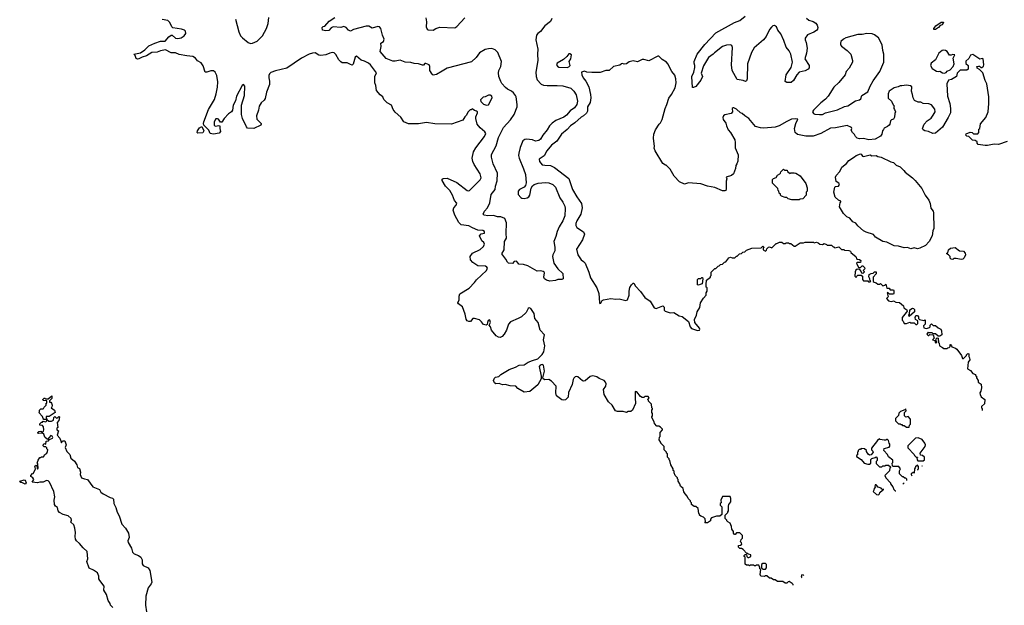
# Model space of a CAD drawing. Extents: x 1863118 to 1989590, y 394482 to 532474.
# Tile 29 of 215: x 1967740 to 1979657, y 426293 to 433381. Entities that reach past the tile are written whole.
import ezdxf

# ---------------------------------------------------------------- set-up
doc = ezdxf.new("R2010")
doc.units = 0

msp = doc.modelspace()

# ---------------------------------------------------------------- linework, layer by layer
at = {"layer": '0CON20XD'}
for points in [[(1972038, 432652), (1972038, 432692), (1972057, 432737), (1971987, 432835), (1971962, 432855), (1971915, 432880), (1971872, 432892), (1971815, 432938), (1971802, 432928), (1971776, 432844), (1971765, 432832), (1971745, 432837), (1971705, 432859), (1971645, 432860), (1971625, 432870), (1971604, 432894), (1971565, 432961), (1971545, 432978), (1971525, 432982), (1971495, 432976), (1971445, 432954), (1971385, 432946), (1971361, 432951), (1971315, 432978), (1971285, 432977), (1971245, 432963), (1971150, 432915), (1970975, 432793), (1970837, 432763), (1970780, 432740), (1970764, 432726), (1970754, 432705), (1970754, 432675), (1970764, 432636), (1970764, 432595), (1970726, 432505), (1970710, 432425), (1970697, 432405), (1970662, 432375), (1970637, 432335), (1970629, 432285), (1970606, 432216), (1970611, 432175), (1970662, 432125), (1970664, 432115), (1970657, 432103), (1970575, 432065), (1970499, 432069), (1970484, 432084), (1970437, 432185), (1970425, 432235), (1970425, 432345), (1970459, 432465), (1970463, 432575), (1970447, 432597), (1970433, 432585), (1970366, 432455), (1970352, 432398), (1970324, 432345), (1970316, 432284), (1970302, 432265), (1970269, 432241), (1970214, 432186), (1970185, 432140), (1970171, 432141), (1970146, 432176), (1970135, 432182), (1970115, 432180), (1970093, 432145), (1970092, 432105), (1970100, 432095), (1970115, 432092), (1970145, 432102), (1970162, 432095), (1970162, 432065), (1970171, 432029), (1970154, 432006), (1970085, 431994), (1970044, 432004), (1970029, 432045), (1969970, 432105), (1969963, 432125), (1969969, 432145), (1970027, 432293), (1970096, 432415), (1970120, 432485), (1970134, 432565), (1970138, 432628), (1970127, 432705), (1970106, 432746), (1970085, 432761), (1970055, 432763), (1970005, 432746), (1969985, 432747), (1969961, 432821), (1969935, 432859), (1969893, 432883), (1969869, 432915), (1969836, 432935), (1969765, 432945), (1969670, 432960), (1969625, 432981), (1969575, 432978), (1969504, 433014), (1969445, 433004), (1969405, 432989), (1969338, 432982), (1969275, 432942), (1969221, 432929), (1969183, 432905), (1969165, 432901), (1969150, 432910), (1969137, 432947), (1969120, 432965), (1969201, 432979), (1969254, 433016), (1969305, 433066), (1969375, 433098), (1969445, 433122), (1969500, 433120), (1969545, 433173), (1969575, 433192), (1969585, 433192), (1969625, 433158), (1969655, 433152), (1969695, 433161), (1969731, 433185), (1969749, 433215), (1969745, 433241), (1969735, 433253), (1969697, 433267), (1969594, 433284), (1969581, 433295), (1969557, 433345), (1969535, 433369), (1969464, 433384)], [(1970351, 433385), (1970394, 433234), (1970414, 433185), (1970435, 433161), (1970506, 433106), (1970534, 433094), (1970556, 433096), (1970615, 433121), (1970679, 433185), (1970727, 433275), (1970747, 433335), (1970756, 433406)], [(1973836, 431574), (1973862, 431505), (1973871, 431405), (1973862, 431375), (1973846, 431355), (1973790, 431325), (1973774, 431306), (1973775, 431265), (1973805, 431229), (1973819, 431219), (1973845, 431215), (1973884, 431226), (1973903, 431237), (1973914, 431255), (1973930, 431340), (1973945, 431369), (1973965, 431385), (1974015, 431402), (1974105, 431410), (1974145, 431407), (1974191, 431385), (1974225, 431355), (1974278, 431225), (1974315, 431174), (1974339, 431125), (1974344, 431095), (1974340, 431005), (1974315, 430945), (1974271, 430875), (1974244, 430816), (1974230, 430755), (1974206, 430696), (1974216, 430626), (1974219, 430585), (1974192, 430535), (1974188, 430515), (1974203, 430435), (1974255, 430365), (1974315, 430307), (1974316, 430245), (1974303, 430237), (1974255, 430236), (1974225, 430224), (1974155, 430215), (1974115, 430230), (1974094, 430245), (1974085, 430265), (1974090, 430315), (1974086, 430326), (1974075, 430332), (1974045, 430340), (1974005, 430339), (1973890, 430400), (1973836, 430416), (1973783, 430423), (1973772, 430432), (1973755, 430459), (1973724, 430455), (1973705, 430430), (1973655, 430435), (1973645, 430444), (1973623, 430483), (1973575, 430545), (1973604, 430596), (1973608, 430695), (1973631, 430735), (1973629, 430791), (1973633, 430923), (1973610, 430975), (1973565, 430995), (1973525, 430996), (1973475, 431011), (1973405, 431007), (1973363, 431015), (1973350, 431025), (1973365, 431065), (1973402, 431105), (1973431, 431165), (1973448, 431265), (1973496, 431324), (1973497, 431365), (1973521, 431431), (1973522, 431525), (1973470, 431635), (1973451, 431715), (1973451, 431749), (1973505, 431854), (1973537, 431953), (1973597, 432075), (1973680, 432170), (1973723, 432235), (1973760, 432325), (1973761, 432355), (1973749, 432445), (1973741, 432465), (1973715, 432496), (1973694, 432515), (1973645, 432539), (1973619, 432559), (1973575, 432607), (1973562, 432632), (1973540, 432695), (1973536, 432736), (1973540, 432765), (1973562, 432815), (1973570, 432875), (1973528, 432985), (1973496, 433016), (1973455, 433031), (1973415, 433029), (1973375, 433019), (1973305, 432981), (1973266, 432924), (1973208, 432872), (1972915, 432794), (1972852, 432758), (1972783, 432717), (1972745, 432710), (1972731, 432721), (1972703, 432765), (1972704, 432815), (1972698, 432835), (1972655, 432852), (1972645, 432850), (1972629, 432831), (1972615, 432831), (1972565, 432846), (1972515, 432850), (1972475, 432862), (1972405, 432865), (1972345, 432889), (1972285, 432878), (1972255, 432880), (1972175, 432909), (1972102, 432995), (1972115, 433055), (1972110, 433095), (1972142, 433118), (1972153, 433145), (1972131, 433195), (1972110, 433275), (1972095, 433295), (1972075, 433298), (1972005, 433277), (1971965, 433302), (1971935, 433301), (1971780, 433260), (1971745, 433241), (1971719, 433255), (1971690, 433285), (1971665, 433300), (1971625, 433288), (1971535, 433296), (1971508, 433282), (1971480, 433250), (1971445, 433244), (1971404, 433254), (1971400, 433285), (1971413, 433297), (1971435, 433302), (1971487, 433363), (1971555, 433406)], [(1972657, 433405), (1972665, 433355), (1972658, 433295), (1972673, 433265), (1972685, 433257), (1972745, 433253), (1972775, 433272), (1972825, 433290), (1973005, 433283), (1973032, 433298), (1973126, 433404)], [(1974182, 433395), (1974163, 433357), (1974096, 433305), (1974043, 433237), (1974012, 433215), (1973997, 433195), (1973986, 433135), (1974013, 433025), (1974007, 432963), (1974010, 432885), (1973986, 432746), (1973991, 432695), (1974005, 432654), (1974052, 432602), (1974079, 432589), (1974125, 432585), (1974245, 432585), (1974315, 432579), (1974410, 432550), (1974448, 432515), (1974475, 432472), (1974491, 432395), (1974485, 432355), (1974457, 432313), (1974403, 432277), (1974359, 432225), (1974325, 432202), (1974229, 432161), (1974185, 432129), (1974154, 432096), (1974124, 432046), (1974072, 431985), (1974045, 431935), (1974025, 431918), (1973985, 431910), (1973945, 431925), (1973875, 431934), (1973855, 431930), (1973831, 431915), (1973798, 431835), (1973780, 431765), (1973779, 431735), (1973786, 431704), (1973836, 431574)], [(1977265, 433401), (1977290, 433375), (1977345, 433359), (1977375, 433340), (1977392, 433315), (1977399, 433285), (1977396, 433265), (1977385, 433251), (1977351, 433229), (1977275, 433196), (1977245, 433155), (1977246, 433135), (1977260, 433105), (1977270, 433035), (1977265, 432975), (1977241, 432905), (1977294, 432825), (1977295, 432798), (1977285, 432780), (1977245, 432760), (1977175, 432745), (1977146, 432715), (1977104, 432645), (1977078, 432622), (1977025, 432620), (1977005, 432632), (1977018, 432712), (1977078, 432802), (1977093, 432865), (1977075, 432965), (1977055, 433002), (1977017, 433047), (1976987, 433127), (1976951, 433211), (1976917, 433255), (1976900, 433295), (1976875, 433312), (1976855, 433307), (1976838, 433292), (1976815, 433262), (1976773, 433177), (1976741, 433135), (1976631, 433039), (1976596, 432985), (1976551, 432845), (1976544, 432666), (1976535, 432639), (1976525, 432634), (1976495, 432646), (1976422, 432655), (1976362, 432765), (1976355, 432835), (1976368, 433045), (1976360, 433070), (1976345, 433077), (1976295, 433074), (1976245, 433058), (1976149, 432981), (1976135, 432965), (1976077, 432925), (1976017, 432823), (1975990, 432735), (1976004, 432694), (1975985, 432648), (1975925, 432573), (1975895, 432558), (1975885, 432560), (1975875, 432695), (1975898, 432745), (1975910, 432800), (1975911, 432825), (1975902, 432855), (1975905, 432876), (1975938, 432965), (1976031, 433079), (1976165, 433220), (1976393, 433347), (1976455, 433372), (1976519, 433425)], [(1978825, 433261), (1978805, 433262), (1978803, 433275), (1978827, 433305), (1978895, 433350), (1978920, 433350), (1978922, 433345), (1978905, 433320), (1978881, 433309), (1978861, 433285), (1978825, 433261)], [(1977422, 432232), (1977455, 432235), (1977495, 432254), (1977640, 432290), (1977725, 432329), (1977765, 432337), (1977855, 432400), (1977905, 432410), (1977919, 432421), (1977933, 432465), (1978005, 432507), (1978034, 432575), (1978071, 432639), (1978150, 432755), (1978200, 432865), (1978200, 432965), (1978187, 433007), (1978178, 433078), (1978135, 433160), (1978085, 433199), (1978058, 433208), (1977995, 433212), (1977935, 433202), (1977885, 433202), (1977738, 433162), (1977709, 433145), (1977680, 433115), (1977674, 433095), (1977676, 433076), (1977685, 433061), (1977757, 433007), (1977801, 432965), (1977821, 432885), (1977819, 432865), (1977780, 432795), (1977745, 432755), (1977731, 432715), (1977655, 432622), (1977595, 432562), (1977525, 432454), (1977492, 432418), (1977436, 432375), (1977348, 432285), (1977337, 432265), (1977346, 432246), (1977365, 432239), (1977422, 432232)], [(1979690, 431905), (1979588, 431872), (1979536, 431874), (1979455, 431858), (1979425, 431858), (1979342, 431872), (1979330, 431885), (1979328, 431908), (1979315, 431910), (1979305, 431920), (1979272, 431922), (1979228, 431968), (1979205, 431970), (1979192, 431982), (1979195, 432000), (1979245, 432020), (1979267, 432017), (1979285, 432000), (1979335, 432000), (1979350, 432015), (1979350, 432055), (1979360, 432065), (1979368, 432122), (1979432, 432195), (1979462, 432265), (1979470, 432365), (1979470, 432445), (1979446, 432606), (1979427, 432645), (1979397, 432737), (1979358, 432778), (1979330, 432795), (1979330, 432805), (1979320, 432815), (1979345, 432820), (1979357, 432817), (1979375, 432800), (1979385, 432800), (1979405, 432820), (1979410, 432835), (1979400, 432905), (1979395, 432910), (1979363, 432903), (1979275, 432960), (1979250, 432950), (1979229, 432911), (1979193, 432877), (1979192, 432852), (1979220, 432825), (1979218, 432782), (1979205, 432770), (1979125, 432770), (1979088, 432735), (1979077, 432695), (1979020, 432655), (1978982, 432648), (1978960, 432605), (1978970, 432455), (1978998, 432365), (1979006, 432305), (1979004, 432255), (1978978, 432195), (1978909, 432081), (1978825, 432008), (1978794, 432004), (1978738, 432028), (1978696, 432036), (1978677, 432047), (1978668, 432065), (1978689, 432115), (1978724, 432156), (1978770, 432190), (1978795, 432224), (1978819, 432265), (1978815, 432296), (1978775, 432350), (1978745, 432363), (1978675, 432367), (1978645, 432383), (1978615, 432384), (1978571, 432401), (1978554, 432434), (1978548, 432475), (1978532, 432515), (1978533, 432537), (1978540, 432545), (1978538, 432568), (1978522, 432582), (1978475, 432589), (1978415, 432580), (1978395, 432582), (1978374, 432566), (1978324, 432555), (1978264, 432516), (1978252, 432485), (1978251, 432431), (1978292, 432395), (1978312, 432352), (1978330, 432335), (1978320, 432325), (1978320, 432305), (1978330, 432295), (1978340, 432265), (1978332, 432245), (1978329, 432201), (1978315, 432178), (1978292, 432168), (1978278, 432155), (1978272, 432118), (1978262, 432105), (1978244, 432086), (1978205, 432066), (1978195, 432053), (1978184, 432035), (1978176, 431995), (1978160, 431970), (1978095, 431936), (1978016, 431926), (1977955, 431943), (1977905, 431937), (1977876, 431946), (1977858, 431965), (1977845, 431990), (1977818, 432015), (1977802, 432045), (1977810, 432065), (1977806, 432076), (1977755, 432100), (1977615, 432073), (1977555, 432069), (1977435, 432002), (1977345, 431972), (1977255, 431969), (1977155, 431990), (1977124, 432014), (1977117, 432065), (1977134, 432126), (1977160, 432175), (1977125, 432182), (1977082, 432175), (1977025, 432149), (1976933, 432095), (1976885, 432081), (1976745, 432068), (1976705, 432071), (1976645, 432086), (1976566, 432185), (1976515, 432216), (1976486, 432245), (1976464, 432254), (1976415, 432296), (1976385, 432313), (1976375, 432312), (1976362, 432305), (1976367, 432265), (1976352, 432245), (1976275, 432230), (1976257, 432215), (1976249, 432195), (1976255, 432172), (1976288, 432128), (1976294, 432094), (1976315, 432048), (1976344, 432014), (1976394, 431925), (1976400, 431895), (1976401, 431831), (1976437, 431745), (1976433, 431667), (1976420, 431635), (1976408, 431615), (1976402, 431578), (1976378, 431515), (1976354, 431496), (1976292, 431475), (1976297, 431455), (1976290, 431425), (1976292, 431335), (1976287, 431315), (1976275, 431308), (1976245, 431309), (1976155, 431351), (1976065, 431364), (1975985, 431394), (1975835, 431406), (1975785, 431391), (1975725, 431420), (1975663, 431485), (1975613, 431573), (1975565, 431620), (1975555, 431620), (1975525, 431640), (1975433, 431793), (1975420, 431825), (1975422, 431845), (1975410, 431945), (1975414, 431996), (1975434, 432046), (1975478, 432115), (1975496, 432134), (1975516, 432174), (1975551, 432305), (1975574, 432356), (1975595, 432432), (1975629, 432475), (1975672, 432555), (1975684, 432615), (1975680, 432665), (1975670, 432710), (1975633, 432755), (1975585, 432848), (1975568, 432865), (1975515, 432898), (1975475, 432938), (1975465, 432938), (1975355, 432882), (1975295, 432900), (1975275, 432900), (1975218, 432872), (1975165, 432882), (1975118, 432872), (1975085, 432848), (1975055, 432842), (1975035, 432850), (1975025, 432848), (1975005, 432832), (1974926, 432814), (1974875, 432767), (1974835, 432767), (1974765, 432741), (1974665, 432740), (1974605, 432747), (1974575, 432758), (1974540, 432745), (1974543, 432715), (1974561, 432675), (1974592, 432635), (1974627, 432567), (1974650, 432475), (1974653, 432435), (1974643, 432377), (1974613, 432325), (1974614, 432275), (1974602, 432248), (1974565, 432215), (1974535, 432200), (1974458, 432132), (1974405, 432095), (1974365, 432052), (1974297, 431995), (1974241, 431909), (1974175, 431861), (1974119, 431795), (1974086, 431734), (1974029, 431691), (1974033, 431663), (1974065, 431626), (1974095, 431618), (1974164, 431614), (1974215, 431593), (1974385, 431459), (1974432, 431325), (1974485, 431236), (1974540, 431155), (1974549, 431105), (1974532, 431025), (1974485, 430945), (1974472, 430915), (1974470, 430890), (1974485, 430864), (1974564, 430815), (1974577, 430785), (1974552, 430715), (1974478, 430605), (1974496, 430535), (1974534, 430475), (1974565, 430454), (1974583, 430433), (1974630, 430325), (1974648, 430255), (1974726, 430135), (1974750, 430065), (1974757, 429957), (1974762, 429945), (1974775, 429948), (1974789, 429981), (1974808, 429992), (1974895, 430005), (1974955, 429998), (1974995, 430001), (1975075, 429982), (1975095, 429989), (1975118, 430045), (1975118, 430095), (1975125, 430140), (1975145, 430170), (1975165, 430190), (1975175, 430190), (1975194, 430154), (1975255, 430090), (1975307, 430017), (1975372, 429972), (1975418, 429895), (1975445, 429886), (1975525, 429918), (1975542, 429902), (1975542, 429865), (1975554, 429854), (1975612, 429832), (1975656, 429836), (1975720, 429795), (1975757, 429787), (1975835, 429728), (1975857, 429665), (1975872, 429645), (1975945, 429620), (1975967, 429623), (1975972, 429635), (1975967, 429647), (1975910, 429715), (1975908, 429752), (1975932, 429805), (1975940, 429845), (1975972, 429898), (1975982, 429955), (1976015, 430010), (1976050, 430045), (1976050, 430075), (1976060, 430095), (1976060, 430135), (1976050, 430145), (1976048, 430175), (1976051, 430229), (1976100, 430265), (1976100, 430275), (1976110, 430285), (1976110, 430325), (1976155, 430370), (1976165, 430370), (1976178, 430382)], [(1974365, 432802), (1974385, 432810), (1974402, 432828), (1974392, 432875), (1974410, 432905), (1974418, 432955), (1974399, 432969), (1974385, 432966), (1974364, 432936), (1974322, 432898), (1974245, 432856), (1974239, 432835), (1974248, 432818), (1974267, 432807), (1974365, 432802)], [(1978935, 432732), (1978955, 432742), (1978965, 432758), (1979002, 432775), (1979038, 432815), (1979050, 432845), (1979040, 432915), (1979058, 432955), (1979035, 432960), (1979015, 432952), (1978995, 432953), (1978967, 432995), (1978945, 433008), (1978925, 433010), (1978904, 433006), (1978866, 432974), (1978824, 432895), (1978774, 432855), (1978763, 432825), (1978785, 432790), (1978835, 432759), (1978865, 432752), (1978877, 432757), (1978908, 432738), (1978935, 432732)], [(1977103, 426535), (1977100, 426545), (1977088, 426558), (1977055, 426580), (1977042, 426578), (1977025, 426560), (1977005, 426560), (1976975, 426580), (1976913, 426583), (1976885, 426600), (1976865, 426600), (1976835, 426620), (1976815, 426620), (1976785, 426650), (1976765, 426650), (1976755, 426640), (1976710, 426645), (1976702, 426665), (1976710, 426725), (1976700, 426735), (1976700, 426755), (1976690, 426765), (1976688, 426778), (1976655, 426780), (1976645, 426770), (1976635, 426770), (1976625, 426780), (1976585, 426780), (1976575, 426770), (1976565, 426780), (1976535, 426780), (1976522, 426792), (1976520, 426875), (1976510, 426885), (1976510, 426895), (1976522, 426908), (1976535, 426910), (1976542, 426882), (1976555, 426870), (1976565, 426870), (1976590, 426885), (1976590, 426905), (1976562, 426912), (1976555, 426920), (1976542, 426922), (1976495, 426970), (1976475, 426980), (1976455, 426980), (1976440, 426995), (1976442, 427018), (1976465, 427020), (1976480, 427035), (1976478, 427048), (1976460, 427065), (1976470, 427075), (1976472, 427088), (1976490, 427105), (1976488, 427138), (1976455, 427170), (1976415, 427170), (1976398, 427152), (1976392, 427152), (1976380, 427165), (1976380, 427185), (1976360, 427215), (1976357, 427247), (1976338, 427288), (1976310, 427305), (1976300, 427315), (1976300, 427325), (1976280, 427345), (1976280, 427385), (1976310, 427415), (1976310, 427425), (1976320, 427435), (1976318, 427495), (1976322, 427515), (1976348, 427545), (1976348, 427585), (1976338, 427608), (1976245, 427610), (1976228, 427565), (1976230, 427535), (1976220, 427525), (1976220, 427505), (1976240, 427485), (1976238, 427392), (1976215, 427370), (1976175, 427370), (1976115, 427350), (1976100, 427335), (1976100, 427315), (1976065, 427290), (1976032, 427292), (1976040, 427305), (1976038, 427338), (1976018, 427358), (1975985, 427370), (1975970, 427385), (1975970, 427395), (1975960, 427405), (1975950, 427465), (1975925, 427490), (1975905, 427490), (1975870, 427515), (1975870, 427535), (1975860, 427545), (1975858, 427558), (1975830, 427585), (1975820, 427615), (1975793, 427643), (1975778, 427668), (1975770, 427705), (1975740, 427735), (1975730, 427765), (1975710, 427795), (1975710, 427815), (1975700, 427825), (1975700, 427835), (1975673, 427863), (1975660, 427895), (1975660, 427915), (1975650, 427925), (1975650, 427945), (1975620, 427995), (1975610, 428045), (1975600, 428055), (1975600, 428065), (1975580, 428085), (1975580, 428125), (1975570, 428135), (1975570, 428145), (1975540, 428175), (1975540, 428215), (1975500, 428255), (1975500, 428265), (1975480, 428295), (1975483, 428327), (1975490, 428335), (1975490, 428385), (1975520, 428415), (1975520, 428425), (1975495, 428450), (1975475, 428460), (1975452, 428462), (1975422, 428492), (1975420, 428515), (1975390, 428565), (1975390, 428575), (1975400, 428585), (1975400, 428615), (1975390, 428625), (1975390, 428655), (1975400, 428665), (1975400, 428675), (1975390, 428685), (1975388, 428728), (1975352, 428762), (1975350, 428775), (1975340, 428785), (1975360, 428805), (1975345, 428820), (1975305, 428820), (1975295, 428810), (1975275, 428810), (1975255, 428820), (1975210, 428875), (1975195, 428880), (1975190, 428875), (1975188, 428805), (1975193, 428737), (1975158, 428655), (1975135, 428638), (1975105, 428637), (1975085, 428628), (1975045, 428637), (1974975, 428638), (1974953, 428645), (1974910, 428715), (1974867, 428755), (1974816, 428845), (1974807, 428905), (1974836, 428945), (1974840, 428975), (1974832, 428995), (1974815, 429015), (1974755, 429037), (1974725, 429057), (1974675, 429072), (1974645, 429062), (1974585, 429011), (1974565, 429004), (1974550, 429010), (1974495, 429060), (1974485, 429064), (1974465, 429058), (1974447, 429043), (1974438, 429025), (1974426, 428965), (1974383, 428867), (1974379, 428811), (1974345, 428778), (1974325, 428774), (1974301, 428781), (1974239, 428829), (1974230, 428865), (1974232, 428945), (1974175, 429006), (1974144, 429024), (1974095, 429022), (1974076, 429036), (1974073, 429045), (1974094, 429125), (1974079, 429199), (1974065, 429208), (1974039, 429201), (1974026, 429184), (1974051, 429065), (1974050, 429035), (1974010, 428960), (1973915, 428882), (1973845, 428873), (1973769, 428919), (1973745, 428946), (1973675, 428950), (1973615, 428964), (1973585, 428961), (1973545, 428976), (1973504, 428974), (1973485, 428984), (1973476, 429015), (1973487, 429043), (1973497, 429053), (1973538, 429062), (1973565, 429086), (1973665, 429148), (1973742, 429175), (1973785, 429200), (1973845, 429204), (1973895, 429236), (1973945, 429255), (1974012, 429275), (1974065, 429330), (1974085, 429362), (1974096, 429435), (1974078, 429505), (1974092, 429565), (1974040, 429625), (1974016, 429715), (1973976, 429766), (1973966, 429825), (1973925, 429887), (1973905, 429892), (1973894, 429886), (1973870, 429835), (1973814, 429786), (1973775, 429763), (1973682, 429725), (1973656, 429694), (1973633, 429625), (1973602, 429575), (1973578, 429545), (1973555, 429533), (1973535, 429537), (1973508, 429555), (1973452, 429622), (1973439, 429665), (1973422, 429685), (1973439, 429715), (1973431, 429745), (1973425, 429748), (1973410, 429740), (1973401, 429715), (1973400, 429690), (1973385, 429682), (1973355, 429691), (1973331, 429725), (1973305, 429749), (1973245, 429766), (1973224, 429766), (1973195, 429729), (1973175, 429726), (1973157, 429735), (1973144, 429755), (1973133, 429815), (1973099, 429905), (1973050, 429940), (1973044, 429955), (1973061, 429989), (1973058, 430035), (1973069, 430061), (1973180, 430130), (1973245, 430198), (1973267, 430233), (1973388, 430345), (1973402, 430375), (1973396, 430386), (1973376, 430396), (1973285, 430403), (1973225, 430441), (1973195, 430475), (1973192, 430515), (1973219, 430555), (1973315, 430598), (1973352, 430635), (1973366, 430665), (1973359, 430685), (1973335, 430706), (1973305, 430765), (1973325, 430790), (1973365, 430797), (1973367, 430817), (1973345, 430830), (1973285, 430832), (1973222, 430862), (1973175, 430884), (1973085, 430899), (1973055, 430927), (1973007, 431015), (1972988, 431075), (1972994, 431105), (1973024, 431135), (1973029, 431159), (1973003, 431193), (1972980, 431255), (1972945, 431315), (1972892, 431365), (1972852, 431435), (1972855, 431451), (1972865, 431459), (1972915, 431462), (1973032, 431412), (1973157, 431315), (1973175, 431310), (1973185, 431314), (1973315, 431444), (1973326, 431465), (1973315, 431514), (1973240, 431630), (1973226, 431665), (1973217, 431705), (1973232, 431782), (1973259, 431831), (1973366, 431965), (1973382, 432005), (1973371, 432025), (1973315, 432071), (1973277, 432117), (1973259, 432185), (1973260, 432205), (1973280, 432255), (1973280, 432265), (1973270, 432275), (1973245, 432280), (1973215, 432300), (1973205, 432290), (1973192, 432288), (1973165, 432260), (1973148, 432225), (1973128, 432205), (1973104, 432166), (1972965, 432118), (1972765, 432122), (1972665, 432137), (1972565, 432120), (1972445, 432120), (1972390, 432145), (1972355, 432202), (1972283, 432263), (1972261, 432295), (1972242, 432345), (1972188, 432375), (1972146, 432416), (1972135, 432448), (1972102, 432472), (1972058, 432525), (1972052, 432585), (1972038, 432618), (1972038, 432652)], [(1973388, 432348), (1973415, 432352), (1973460, 432435), (1973456, 432456), (1973435, 432468), (1973415, 432468), (1973375, 432448), (1973348, 432442), (1973318, 432412), (1973322, 432392), (1973355, 432360), (1973388, 432348)], [(1969897, 432007), (1969887, 432017), (1969891, 432035), (1969915, 432070), (1969945, 432088), (1969968, 432035), (1969955, 432013), (1969897, 432007)], [(1978605, 430606), (1978565, 430620), (1978525, 430608), (1978485, 430622), (1978445, 430618), (1978375, 430640), (1978325, 430642), (1978235, 430687), (1978185, 430696), (1978100, 430750), (1978075, 430780), (1977985, 430808), (1977955, 430824), (1977884, 430885), (1977859, 430919), (1977823, 430935), (1977789, 430979), (1977752, 430995), (1977710, 431035), (1977663, 431115), (1977670, 431165), (1977680, 431175), (1977680, 431185), (1977650, 431195), (1977612, 431232), (1977594, 431295), (1977605, 431352), (1977615, 431362), (1977650, 431365), (1977662, 431385), (1977655, 431402), (1977623, 431423), (1977614, 431475), (1977624, 431495), (1977665, 431543), (1977689, 431595), (1977748, 431642), (1977775, 431676), (1977845, 431720), (1977865, 431737), (1977915, 431757), (1977925, 431752), (1977940, 431730), (1977955, 431724), (1978035, 431747), (1978055, 431733), (1978105, 431736), (1978125, 431723), (1978168, 431715), (1978285, 431660), (1978315, 431654), (1978350, 431620), (1978395, 431599), (1978443, 431555), (1978456, 431536), (1978547, 431467), (1978580, 431435), (1978658, 431338), (1978701, 431255), (1978742, 431195), (1978759, 431155), (1978768, 431098), (1978796, 431065), (1978801, 431045), (1978806, 430855), (1978794, 430825), (1978784, 430765), (1978746, 430695), (1978705, 430647), (1978635, 430614), (1978605, 430606)], [(1977085, 431200), (1977043, 431213), (1977025, 431230), (1977005, 431230), (1976960, 431245), (1976950, 431255), (1976948, 431268), (1976933, 431283), (1976930, 431305), (1976920, 431315), (1976918, 431338), (1976853, 431403), (1976852, 431448), (1976865, 431460), (1976895, 431470), (1976912, 431498), (1976940, 431515), (1976950, 431525), (1976952, 431538), (1976985, 431570), (1976995, 431560), (1977028, 431558), (1977032, 431542), (1977065, 431520), (1977072, 431528), (1977115, 431528), (1977135, 431522), (1977185, 431492), (1977255, 431400), (1977272, 431345), (1977270, 431305), (1977260, 431295), (1977260, 431255), (1977218, 431212), (1977185, 431210), (1977175, 431202), (1977085, 431200)], [(1976178, 430382), (1976192, 430398), (1976208, 430402), (1976222, 430418), (1976245, 430420), (1976272, 430448), (1976288, 430452), (1976325, 430500), (1976345, 430508), (1976365, 430500), (1976395, 430500), (1976415, 430520), (1976425, 430520), (1976452, 430548), (1976475, 430550), (1976493, 430567), (1976518, 430572), (1976535, 430590), (1976603, 430617), (1976715, 430620), (1976735, 430640), (1976750, 430625), (1976740, 430615), (1976740, 430595), (1976765, 430580), (1976778, 430592), (1976782, 430608), (1976803, 430627), (1976815, 430630), (1976845, 430620), (1976895, 430670), (1976905, 430670), (1976935, 430690), (1976965, 430690), (1976985, 430670), (1977005, 430670), (1977015, 430680), (1977045, 430680), (1977055, 430670), (1977075, 430670), (1977115, 430640), (1977125, 430640), (1977185, 430678), (1977225, 430680), (1977245, 430690), (1977325, 430690), (1977347, 430687), (1977355, 430680), (1977385, 430688), (1977405, 430680), (1977425, 430662), (1977455, 430660), (1977475, 430670), (1977505, 430660), (1977515, 430650), (1977565, 430650), (1977585, 430630), (1977595, 430630), (1977605, 430620), (1977655, 430630), (1977685, 430600), (1977715, 430600), (1977725, 430590), (1977775, 430588), (1977795, 430580), (1977800, 430565), (1977822, 430542), (1977860, 430515), (1977872, 430482), (1977905, 430480), (1977920, 430465), (1977915, 430440), (1977875, 430440), (1977870, 430435), (1977892, 430382), (1977915, 430380), (1977935, 430400), (1977945, 430400), (1977965, 430380), (1977970, 430365), (1977950, 430345), (1977960, 430335), (1977960, 430325), (1977945, 430310), (1977932, 430312), (1977922, 430342), (1977908, 430358), (1977875, 430360), (1977862, 430348), (1977853, 430327), (1977850, 430275), (1977865, 430260), (1977872, 430278), (1977885, 430290), (1977925, 430290), (1977940, 430275), (1977940, 430235), (1977955, 430220), (1978005, 430220), (1978015, 430210), (1978035, 430210), (1978040, 430215), (1978032, 430222), (1978030, 430245), (1978018, 430268), (1978020, 430295), (1978045, 430310), (1978068, 430312), (1978085, 430330), (1978105, 430330), (1978107, 430303), (1978070, 430265), (1978072, 430212), (1978082, 430202), (1978107, 430197), (1978125, 430180), (1978145, 430180), (1978157, 430187), (1978185, 430160), (1978212, 430168), (1978225, 430180), (1978235, 430130), (1978265, 430130), (1978275, 430110), (1978315, 430110), (1978320, 430105), (1978320, 430065), (1978315, 430060), (1978268, 430058), (1978248, 430078), (1978240, 430075), (1978250, 430025), (1978230, 430005), (1978255, 429980), (1978273, 429973), (1978295, 429970), (1978315, 429978), (1978343, 429963), (1978388, 429958), (1978438, 429918), (1978440, 429895), (1978478, 429868), (1978480, 429855), (1978470, 429835), (1978420, 429775), (1978423, 429743), (1978435, 429730), (1978444, 429704), (1978475, 429703), (1978515, 429720), (1978525, 429710), (1978565, 429710), (1978585, 429690), (1978598, 429692), (1978610, 429705), (1978610, 429735), (1978582, 429752), (1978578, 429775), (1978585, 429800), (1978605, 429800), (1978620, 429785), (1978620, 429765), (1978632, 429752), (1978685, 429740), (1978698, 429748), (1978700, 429695), (1978680, 429675), (1978682, 429652), (1978715, 429642), (1978750, 429655), (1978760, 429665), (1978760, 429685), (1978775, 429700), (1978795, 429680), (1978825, 429680), (1978855, 429650), (1978890, 429635), (1978898, 429615), (1978900, 429565), (1978875, 429550), (1978855, 429550), (1978825, 429580), (1978795, 429580), (1978785, 429590), (1978745, 429590), (1978735, 429600), (1978720, 429575), (1978735, 429560), (1978745, 429560), (1978755, 429570), (1978798, 429568), (1978810, 429525), (1978790, 429505), (1978818, 429498), (1978825, 429470), (1978840, 429475), (1978840, 429485), (1978830, 429495), (1978832, 429518), (1978845, 429530), (1978858, 429528), (1978860, 429475), (1978870, 429465), (1978872, 429432), (1978910, 429415), (1978925, 429400), (1978965, 429400), (1978975, 429410), (1978988, 429412), (1979000, 429425), (1979002, 429448), (1979008, 429448), (1979020, 429435), (1979022, 429422), (1979067, 429407), (1979083, 429393), (1979140, 429315), (1979152, 429282), (1979165, 429280), (1979200, 429315), (1979200, 429325), (1979215, 429340), (1979228, 429338), (1979228, 429305), (1979237, 429287), (1979238, 429265), (1979220, 429235), (1979210, 429155), (1979250, 429135), (1979275, 429100), (1979310, 429085), (1979310, 429075), (1979320, 429065), (1979320, 429045), (1979340, 429015), (1979342, 428992), (1979378, 428968), (1979380, 428925), (1979372, 428885), (1979362, 428865), (1979364, 428844), (1979377, 428817), (1979420, 428785), (1979417, 428733), (1979382, 428698), (1979380, 428685), (1979390, 428675), (1979391, 428650)], [(1979135, 430477), (1979075, 430492), (1979045, 430490), (1979035, 430480), (1979015, 430482), (1979002, 430495), (1979000, 430515), (1978980, 430535), (1978960, 430545), (1978962, 430555), (1978975, 430560), (1978983, 430597), (1979005, 430616), (1979063, 430623), (1979115, 430584), (1979165, 430578), (1979183, 430555), (1979186, 430535), (1979171, 430499), (1979155, 430482), (1979135, 430477)], [(1975955, 430168), (1975942, 430172), (1975943, 430237), (1975955, 430250), (1975985, 430250), (1975995, 430260), (1976005, 430260), (1976010, 430245), (1976000, 430185), (1975975, 430174), (1975955, 430168)], [(1978505, 429790), (1978500, 429805), (1978510, 429815), (1978512, 429868), (1978545, 429890), (1978557, 429887), (1978572, 429872), (1978570, 429845), (1978505, 429790)], [(1968867, 426267), (1968839, 426295), (1968834, 426315), (1968810, 426350), (1968792, 426425), (1968758, 426475), (1968761, 426525), (1968708, 426595), (1968699, 426615), (1968699, 426645), (1968680, 426685), (1968635, 426720), (1968582, 426742), (1968553, 426823), (1968563, 426857), (1968556, 426945), (1968507, 426987), (1968465, 427040), (1968426, 427075), (1968416, 427095), (1968411, 427125), (1968416, 427175), (1968408, 427225), (1968396, 427266), (1968358, 427298), (1968366, 427324), (1968363, 427345), (1968327, 427377), (1968265, 427394), (1968221, 427415), (1968204, 427435), (1968198, 427475), (1968174, 427494), (1968163, 427513), (1968157, 427565), (1968166, 427605), (1968152, 427672), (1968101, 427785), (1968085, 427801), (1968065, 427804), (1968025, 427782), (1967985, 427784), (1967955, 427776), (1967893, 427783), (1967910, 427815), (1967898, 427835), (1967875, 427852), (1967873, 427865), (1967895, 427890), (1967905, 427890), (1967922, 427925), (1967930, 427945), (1967923, 427977), (1967938, 427988), (1967950, 427975), (1967950, 427945), (1967957, 427943), (1967965, 427950), (1967960, 428005), (1967952, 428012), (1967962, 428048), (1967985, 428080), (1967995, 428080), (1968005, 428090), (1968028, 428092), (1968045, 428120), (1968070, 428135), (1968078, 428155), (1968080, 428175), (1968070, 428185), (1968068, 428198), (1968055, 428210), (1968035, 428210), (1968023, 428223), (1968030, 428245), (1968045, 428250), (1968058, 428242), (1968062, 428278), (1968087, 428283), (1968102, 428298), (1968136, 428314), (1968142, 428325), (1968135, 428342), (1968115, 428350), (1968075, 428300), (1968045, 428330), (1968032, 428365), (1968018, 428378), (1967972, 428372), (1967960, 428375), (1967960, 428385), (1967972, 428398), (1967995, 428400), (1968015, 428390), (1968028, 428402), (1968032, 428415), (1968030, 428455), (1968015, 428470), (1967982, 428472), (1967985, 428490), (1968002, 428508), (1968015, 428510), (1968025, 428520), (1968055, 428512), (1968070, 428525), (1968070, 428540), (1968032, 428542), (1968023, 428553), (1968018, 428578), (1967970, 428625), (1967980, 428635), (1967980, 428655), (1967995, 428670), (1968025, 428670), (1968030, 428675), (1968035, 428690), (1968060, 428715), (1968062, 428738), (1968070, 428740), (1968068, 428768), (1968025, 428770), (1968020, 428785), (1968035, 428800), (1968045, 428800), (1968055, 428790), (1968085, 428790), (1968128, 428828), (1968128, 428795), (1968102, 428768), (1968100, 428750), (1968115, 428750), (1968125, 428740), (1968132, 428715), (1968128, 428692), (1968120, 428685), (1968160, 428655), (1968170, 428625), (1968095, 428578), (1968062, 428578), (1968060, 428565), (1968070, 428540), (1968092, 428522), (1968125, 428520), (1968150, 428535), (1968152, 428565), (1968165, 428580), (1968185, 428560), (1968198, 428562), (1968215, 428580), (1968220, 428575), (1968215, 428530), (1968192, 428505), (1968200, 428445), (1968190, 428435), (1968190, 428415), (1968210, 428405), (1968193, 428353), (1968227, 428317), (1968245, 428260), (1968260, 428285), (1968288, 428285), (1968301, 428235), (1968292, 428205), (1968310, 428155), (1968345, 428118), (1968358, 428075), (1968405, 428037), (1968430, 427995), (1968439, 427959), (1968465, 427950), (1968474, 427905), (1968471, 427875), (1968487, 427837), (1968525, 427822), (1968562, 427815), (1968626, 427726), (1968705, 427696), (1968723, 427663), (1968751, 427641), (1968835, 427596), (1968865, 427589), (1968875, 427576), (1968878, 427525), (1968904, 427475), (1968920, 427420), (1968942, 427375), (1968978, 427275), (1969022, 427225), (1969055, 427165), (1969066, 427115), (1969050, 427075), (1969052, 427055), (1969094, 426985), (1969106, 426935), (1969126, 426916), (1969176, 426896), (1969205, 426876), (1969221, 426845), (1969224, 426795), (1969233, 426775), (1969296, 426746), (1969316, 426716), (1969338, 426575), (1969330, 426555), (1969294, 426505), (1969268, 426405), (1969264, 426295), (1969273, 426213)], [(1978505, 428450), (1978510, 428475), (1978520, 428485), (1978520, 428545), (1978495, 428580), (1978465, 428572), (1978448, 428585), (1978450, 428625), (1978470, 428645), (1978465, 428670), (1978455, 428660), (1978402, 428638), (1978382, 428618), (1978378, 428592), (1978340, 428555), (1978340, 428525), (1978375, 428490), (1978395, 428490), (1978405, 428480), (1978415, 428480), (1978425, 428470), (1978445, 428470), (1978475, 428450), (1978505, 428450)], [(1978479, 427804), (1978478, 427818), (1978465, 427830), (1978455, 427830), (1978435, 427850), (1978425, 427850), (1978390, 427885), (1978388, 427922), (1978400, 427945), (1978380, 427975), (1978312, 427972), (1978302, 427982), (1978300, 428015), (1978307, 428023), (1978308, 428048), (1978255, 428090), (1978245, 428120), (1978200, 428165), (1978205, 428190), (1978262, 428208), (1978272, 428218), (1978272, 428242), (1978262, 428255), (1978257, 428287), (1978245, 428300), (1978235, 428300), (1978225, 428290), (1978205, 428290), (1978155, 428300), (1978145, 428308), (1978122, 428288), (1978050, 428195), (1978050, 428175), (1978065, 428160), (1978068, 428145), (1978047, 428113), (1978025, 428112), (1978011, 428121), (1977990, 428155), (1977988, 428168), (1977967, 428187), (1977925, 428190), (1977915, 428180), (1977902, 428178), (1977890, 428165), (1977890, 428155), (1977880, 428145), (1977880, 428115), (1977870, 428105), (1977870, 428095), (1977926, 428056), (1977960, 428015), (1978005, 428000), (1978025, 428000), (1978040, 428015), (1978043, 428057), (1978055, 428070), (1978095, 428080), (1978105, 428090), (1978120, 428075), (1978120, 428045), (1978108, 428032), (1978108, 428008), (1978145, 427970), (1978175, 427970), (1978185, 427980), (1978215, 427980), (1978225, 427990), (1978255, 427990), (1978278, 427968), (1978278, 427962), (1978270, 427955), (1978268, 427922), (1978210, 427865), (1978222, 427835), (1978280, 427775), (1978280, 427765), (1978310, 427725), (1978320, 427695), (1978335, 427680), (1978345, 427680)], [(1978675, 428040), (1978690, 428055), (1978690, 428085), (1978668, 428108), (1978642, 428112), (1978640, 428135), (1978698, 428215), (1978702, 428235), (1978697, 428257), (1978665, 428300), (1978615, 428320), (1978583, 428317), (1978490, 428225), (1978488, 428198), (1978565, 428120), (1978570, 428105), (1978595, 428080), (1978608, 428088), (1978608, 428082), (1978600, 428080), (1978602, 428052), (1978612, 428042), (1978675, 428040)], [(1978610, 427928), (1978610, 427935), (1978620, 427945), (1978620, 427975), (1978605, 427990), (1978582, 427968), (1978580, 427955), (1978570, 427945), (1978568, 427892), (1978555, 427900), (1978530, 427885), (1978530, 427875), (1978540, 427860)], [(1978665, 427980), (1978660, 427975)], [(1967805, 427758), (1967765, 427780), (1967755, 427780), (1967740, 427795), (1967795, 427810), (1967808, 427808), (1967817, 427775), (1967805, 427758)], [(1978135, 427630), (1978148, 427642), (1978152, 427658), (1978182, 427688), (1978200, 427695), (1978175, 427700), (1978165, 427710), (1978132, 427722), (1978105, 427750), (1978095, 427750), (1978090, 427735), (1978100, 427725), (1978082, 427708), (1978080, 427685), (1978072, 427672), (1978110, 427635), (1978135, 427630)], [(1978431, 427759), (1978432, 427765), (1978447, 427774)], [(1976765, 426730), (1976780, 426745), (1976780, 426785), (1976765, 426800), (1976735, 426800), (1976720, 426785), (1976720, 426745), (1976735, 426730), (1976765, 426730)], [(1977232, 426654), (1977228, 426658), (1977205, 426660), (1977200, 426635), (1977205, 426630)]]:
    msp.add_lwpolyline(points, dxfattribs=at)

doc.saveas('drawing.dxf')
